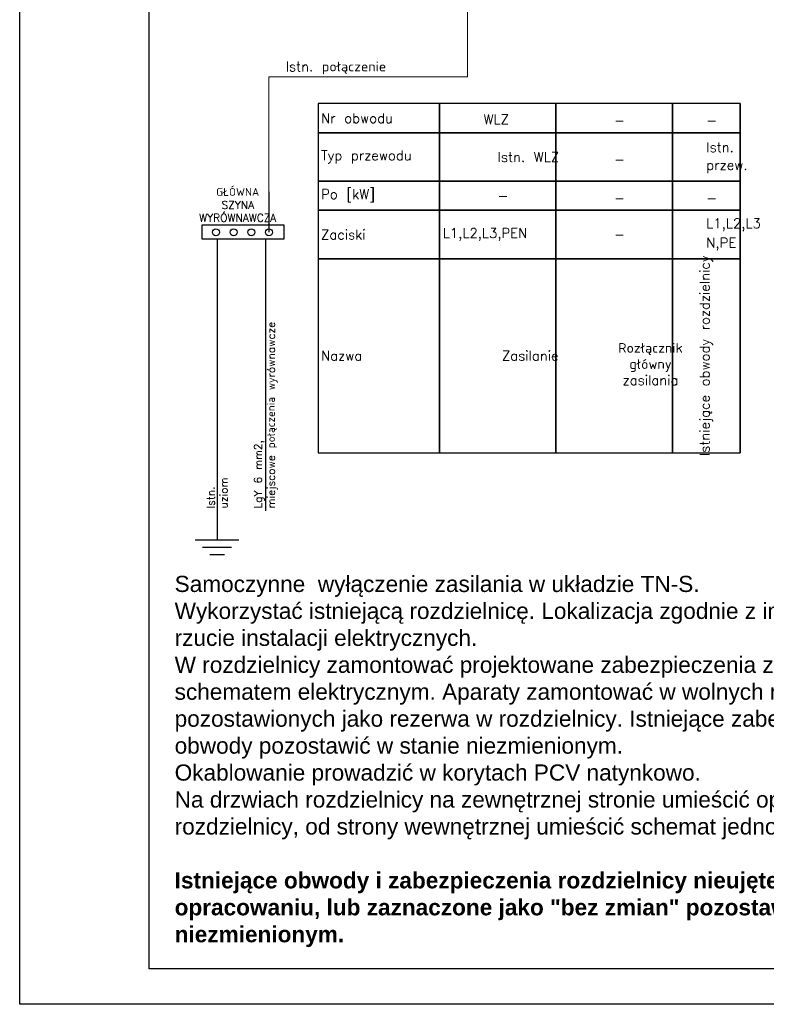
# Model space of a CAD drawing. Header units: millimetres. Extents: x -14609 to 44937, y 52278 to 67558.
# Tile 39 of 48: x 42837 to 43991, y 52278 to 53801. Entities that reach past the tile are written whole.
import ezdxf

# ---------------------------------------------------------------- set-up
doc = ezdxf.new("R2010")
doc.units = ezdxf.units.MM
doc.linetypes.add('ArcadiaLine2077533452649863992', pattern=[0])
doc.layers.add('IE_Schemat', color=7, linetype='Continuous', lineweight=25)
doc.styles.add('ArCADiaStyle', font='txt.shx')
doc.styles.add('MB_Elektryka', font='arial.ttf')

# ---------------------------------------------------------------- blocks, each defined once
blk = doc.blocks.new('*U34')
for points in [[(0, 0), (-2100, 0), (-2100, 2970), (0, 2970)], [(-55, 55), (-1900, 55), (-1900, 2915), (-55, 2915)]]:
    blk.add_lwpolyline(points, close=True)
blk = doc.blocks.new('Ground')
for p, q in [((0, 0), (0, -10)), ((-7.5, -10), (7.5, -10)), ((-5, -12.5), (5, -12.5)), ((-2.5, -15), (2.5, -15))]:
    blk.add_line(p, q)
blk = doc.blocks.new('*U25')
blk.add_line((0, 540), (0, 0))
at = {"layer": 'IE_Schemat'}
for points in [[(-105, 495), (0, 495), (0, 540), (-105, 540)], [(-105, 420), (0, 420), (0, 495), (-105, 495)], [(-105, 375), (0, 375), (0, 420), (-105, 420)], [(-105, 300), (0, 300), (0, 375), (-105, 375)], [(0, 300), (-105, 300), (-105, 0), (0, 0)]]:
    blk.add_lwpolyline(points, close=True, dxfattribs=at)

msp = doc.modelspace()

# ---------------------------------------------------------------- linework, layer by layer
at = {"layer": 'IE_Schemat', "color": 7, "linetype": 'ArcadiaLine2077533452649863992', "lineweight": 18}
for p, q in [((43665.6, 53626.3), (43845.6, 53626.3)), ((43665.6, 53626.3), (43845.6, 53626.3)), ((43485.6, 53551.3), (43485.6, 53228.8))]:
    msp.add_line(p, q, dxfattribs=at)
at = {"layer": 'IE_Schemat', "lineweight": -3}
for p, q in [((43222.1, 53535), (43222.1, 53521.8)), ((43222.1, 53535), (43222.1, 53472.3)), ((43142, 53461.5), (43142, 53418.5)), ((43217, 53461.5), (43217, 53418.5)), ((43142, 53418.5), (43142, 53041.7)), ((43217, 53418.5), (43217, 53041.7))]:
    msp.add_line(p, q, dxfattribs=at)
at = {"layer": 'IE_Schemat', "lineweight": 20}
msp.add_lwpolyline([(43222.1, 53517.3), (43222.1, 53712.6), (43528.9, 53712.6), (43528.9, 53943.6)], dxfattribs=at)
at = {"layer": 'IE_Schemat'}
for points in [[(43298.1, 53626.3), (43485.6, 53626.3), (43485.6, 53671.3), (43298.1, 53671.3)], [(43485.6, 53626.3), (43665.6, 53626.3), (43665.6, 53671.3), (43485.6, 53671.3)], [(43665.6, 53626.3), (43845.6, 53626.3), (43845.6, 53671.3), (43665.6, 53671.3)], [(43298.1, 53551.3), (43485.6, 53551.3), (43485.6, 53626.3), (43298.1, 53626.3)], [(43485.6, 53551.3), (43665.6, 53551.3), (43665.6, 53626.3), (43485.6, 53626.3)], [(43665.6, 53551.3), (43845.6, 53551.3), (43845.6, 53626.3), (43665.6, 53626.3)], [(43298.1, 53506.3), (43485.6, 53506.3), (43485.6, 53551.3), (43298.1, 53551.3)], [(43485.6, 53506.3), (43665.6, 53506.3), (43665.6, 53551.3), (43485.6, 53551.3)], [(43665.6, 53506.3), (43845.6, 53506.3), (43845.6, 53551.3), (43665.6, 53551.3)], [(43298.1, 53431.3), (43485.6, 53431.3), (43485.6, 53506.3), (43298.1, 53506.3)], [(43485.6, 53431.3), (43665.6, 53431.3), (43665.6, 53506.3), (43485.6, 53506.3)], [(43665.6, 53431.3), (43845.6, 53431.3), (43845.6, 53506.3), (43665.6, 53506.3)], [(43298.1, 53131.3), (43485.6, 53131.3), (43485.6, 53431.3), (43298.1, 53431.3)], [(43665.6, 53431.3), (43485.6, 53431.3), (43485.6, 53131.3), (43665.6, 53131.3)], [(43845.6, 53431.3), (43665.6, 53431.3), (43665.6, 53131.3), (43845.6, 53131.3)]]:
    msp.add_lwpolyline(points, close=True, dxfattribs=at)
at = {"layer": 'IE_Schemat', "color": 7, "linetype": 'ByBlock', "lineweight": -3}
msp.add_lwpolyline([(43118.7, 53483.9), (43245.1, 53483.9), (43245.1, 53461.5), (43118.7, 53461.5)], close=True, dxfattribs=at)
at = {"layer": 'IE_Schemat', "color": 7, "linetype": 'ByBlock', "lineweight": -3, "ltscale": 0.15}
for centre in [(43140.2, 53472.3), (43167.5, 53472.3), (43194.8, 53472.3), (43222.1, 53472.3)]:
    msp.add_circle(centre, 5.32, dxfattribs=at)

# ---------------------------------------------------------------- block references
for name, p in [('*U34', (44936.9, 52278.3)), ('*U25', (43950.6, 53131.3))]:
    msp.add_blockref(name, p)
at = {"layer": 'IE_Schemat', "xscale": 4.5, "yscale": 4.5, "zscale": 4.5}
msp.add_blockref('Ground', (43142, 53041.7), dxfattribs=at)

# ---------------------------------------------------------------- texts
at = {"layer": 'IE_Schemat', "color": 7, "linetype": 'Continuous', "lineweight": 25, "char_height": 15, "attachment_point": 4, "style": 'ArCADiaStyle'}
for s, insert in [('Istn. połączenie', (43248.1, 53726.5)), ('Nr obwodu', (43302.7, 53648.8)), ('WLZ', (43553.8, 53647)), ('\\pxqc;-', (43755.6, 53645.2)), ('\\pxqc;{\\Ftxt.shx|c1;-}', (43898.1, 53645.3)), ('\\pxqc;{\\Ftxt.shx|c1;Istn.}', (43898.1, 53603.9)), ('Typ przewodu', (43302.7, 53588.8)), ('\\pxqc;{\\Ftxt.shx|c1;Istn. WLZ}', (43575.6, 53588.8)), ('\\pxqc;-', (43755.6, 53585.2)), ('\\pxqc;{\\Ftxt.shx|c1;przew.}', (43898.1, 53573.9)), ('Po [kW]', (43302.7, 53528.8)), ('\\pxqc;{\\Ftxt.shx|c1;-}', (43575.6, 53528.8)), ('\\pxqc;-', (43755.6, 53525.2)), ('\\pxqc;-', (43898.1, 53525.2)), ('\\pxqc;{\\Ftxt.shx|c1;L1,L2,L3}', (43898.1, 53483.9)), ('Zaciski', (43302.7, 53468.8)), ('L1,L2,L3,PEN', (43490.9, 53468.8)), ('\\pxqc;-', (43755.6, 53468.8)), ('\\pxqc;{\\Ftxt.shx|c1;N,PE}', (43898.1, 53453.9)), ('\\pxqc;Rozłącznik \\Pgłówny \\Pzasilania', (43755.2, 53268.5)), ('Nazwa', (43302.7, 53281.3)), ('\\pxqc;{\\Ftxt.shx|c1;Zasilanie }', (43575.6, 53281.3))]:
    msp.add_mtext(s, dxfattribs=dict(at, insert=insert))
at = {"layer": 'IE_Schemat', "color": 7, "linetype": 'Continuous', "lineweight": 25, "insert": (43171.2, 53514.7), "char_height": 12, "width": 5.329, "attachment_point": 4, "style": 'ArCADiaStyle'}
msp.add_mtext('\\pxqc;GŁÓWNA SZYNA WYRÓWNAWCZA', dxfattribs=at)
at = {"layer": 'IE_Schemat', "color": 7, "linetype": 'Continuous', "lineweight": 25, "insert": (43898.1, 53131.3), "char_height": 15, "width": 300, "attachment_point": 4, "rotation": 90, "style": 'ArCADiaStyle'}
msp.add_mtext('\\pxqc;Istniejące obwody rozdzielnicy ', dxfattribs=at)
at = {"layer": 'IE_Schemat', "color": 7, "linetype": 'Continuous', "lineweight": 25, "char_height": 12, "attachment_point": 4, "rotation": 90, "style": 'ArCADiaStyle'}
for s, insert in [('{\\Ftxt.shx|c1;LgY 6 mm2,\\Pmiejscowe połączenia wyrównawcze}', (43217.3, 53045.3)), ('Istn. \\Puziom', (43142.3, 53045.3))]:
    msp.add_mtext(s, dxfattribs=dict(at, insert=insert))
at = {"layer": 'IE_Schemat', "insert": (43076.4, 52941), "char_height": 25, "width": 1196.456, "attachment_point": 1, "style": 'MB_Elektryka'}
msp.add_mtext('Samoczynne  wyłączenie zasilania w układzie TN-S.\\PWykorzystać istniejącą rozdzielnicę. Lokalizacja zgodnie z informacją na rzucie instalacji elektrycznych.\\PW rozdzielnicy zamontować projektowane zabezpieczenia zgodnie ze schematem elektrycznym. Aparaty zamontować w wolnych miejscach pozostawionych jako rezerwa w rozdzielnicy. Istniejące zabezpieczenia i obwody pozostawić w stanie niezmienionym. \\P\\pxt0.006154;Okablowanie prowadzić w korytach PCV natynkowo.\\P\\A1;\\fArial|b0|i0|c0|p34;Na drzwiach rozdzielnicy na zewnętrznej stronie umieścić opis z nazwą rozdzielnicy, od strony wewnętrznej umieścić schemat jednokreskowy.\\P\\P\\fArial|b1|i0|c0|p34;Istniejące obwody i zabezpieczenia rozdzielnicy nieujęte w opracowaniu, lub zaznaczone jako "bez zmian" pozostawić w stanie niezmienionym.', dxfattribs=at)

doc.saveas('drawing.dxf')
